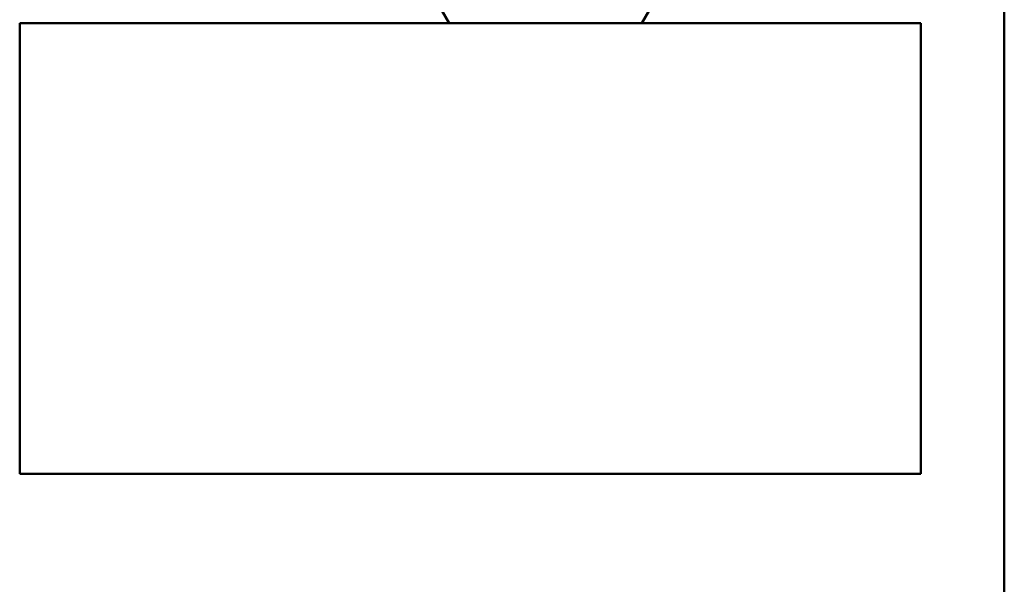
# Model space of a CAD drawing. Header units: inches. Extents: x 0 to 102, y 2 to 64.
# Tile 12 of 18: x 71.93 to 77.83, y 42.15 to 45.54. Entities that reach past the tile are written whole.
import ezdxf

# ---------------------------------------------------------------- set-up
doc = ezdxf.new("R2010")
doc.units = ezdxf.units.IN
doc.header["$LTSCALE"] = 3
doc.header["$MEASUREMENT"] = 0
doc.layers.add('Visible (ANSI)', color=7, linetype='Continuous', lineweight=50)

msp = doc.modelspace()

# ---------------------------------------------------------------- linework, layer by layer
at = {"layer": 'Visible (ANSI)'}
for p, q in [((77.8326, 56.5158), (77.8326, 17.5158)), ((73.9279, 46.5158), (74.5052, 45.5158)), ((75.6599, 45.5158), (76.2373, 46.5158)), ((71.9326, 45.5158), (71.9326, 42.8158)), ((74.5052, 45.5158), (71.9326, 45.5158)), ((74.5052, 45.5158), (75.6599, 45.5158)), ((77.3326, 45.5158), (75.6599, 45.5158)), ((77.3326, 42.8158), (77.3326, 45.5158)), ((71.9326, 42.8158), (77.3326, 42.8158))]:
    msp.add_line(p, q, dxfattribs=at)

doc.saveas('drawing.dxf')
